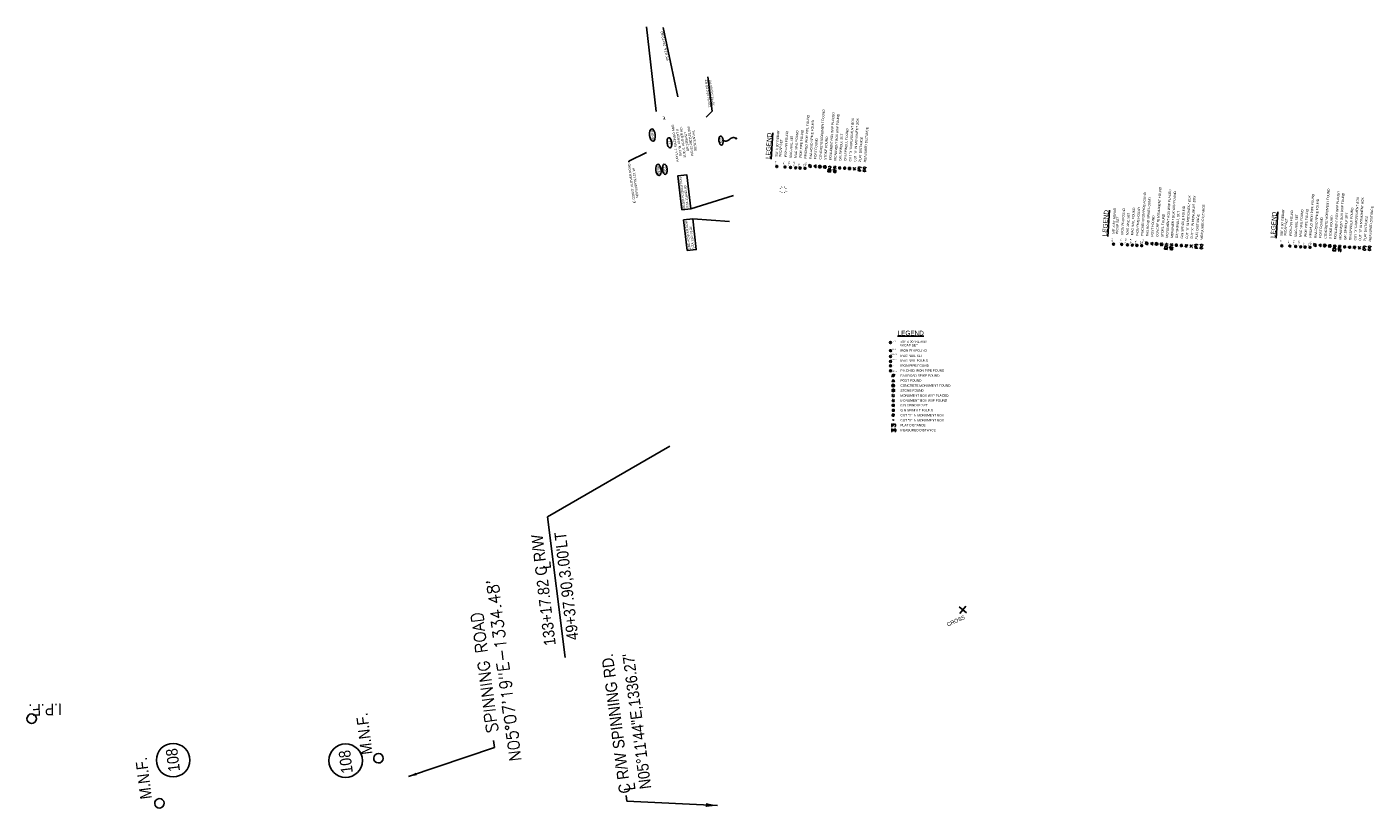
# Model space of a CAD drawing. Header units: feet. Extents: x -11 to 322919, y -12 to 577673.
# Tile 2 of 16: x 157833 to 159281, y 285628 to 286468. Entities that reach past the tile are written whole.
import ezdxf
from ezdxf.enums import TextEntityAlignment as Align

# ---------------------------------------------------------------- set-up
doc = ezdxf.new("R2010")
doc.units = ezdxf.units.FT
doc.header["$MEASUREMENT"] = 0
doc.linetypes.add('HIDDEN', pattern=[0.375, 0.25, -0.125])
doc.linetypes.add('HIDDEN4', pattern=[0.09375, 0.0625, -0.03125])
for name, color, linetype in [('LEGEND', 9, 'Continuous'), ('RW_P_Text-Boundary-001', 20, 'Continuous'), ('RW_P_Text-Boundary-002', 30, 'Continuous'), ('RW_P_Text-Parcel', 140, 'Continuous'), ('RW_P_Text-Parcel-001', 140, 'Continuous'), ('RW_X_Text-CLplat', 30, 'Continuous'), ('SC_Scratch12', 7, 'Continuous')]:
    doc.layers.add(name, color=color, linetype=linetype)
doc.styles.add('C1', font='simplex.shx')
doc.styles.add('COEC', font='SWISSCK.ttf')
doc.styles.add('LEROY', font='simplex')
doc.styles.add('ODOT', font='arialbd.ttf')
doc.styles.add('Slanted-Normal', font='font31.shx', dxfattribs={"height": 0.1})
doc.styles.get("Standard").update_dxf_attribs({"font": 'font31.shx'})
doc.styles.add('Style-font31', font='font31.shx')
doc.styles.add('Text - CenterTop 0.14 Italic', font='ariali.ttf', dxfattribs={"height": 0.14})
doc.dimstyles.new('COEC', dxfattribs={"dimscale": 13.9, "dimtxt": 0.18, "dimasz": 0.18, "dimexe": 0.18, "dimexo": 0.0625, "dimgap": 0.09, "dimtad": 1, "dimzin": 0, "dimdsep": 46, "dimtxsty": 'Standard', "dimcen": 0.09, "dimclrd": 256, "dimclre": 256, "dimclrt": 256, "dimaunit": 1, "dimadec": 4, "dimazin": 0, "dimtfac": 1, "dimtofl": 0, "dimtmove": 0, "dimatfit": 3, "dimfxl": 1, "dimtolj": 1, "dimtzin": 0, "dimlwd": -1, "dimlwe": -1, "dimarcsym": 0})

# ---------------------------------------------------------------- blocks, each defined once
blk = doc.blocks.new('306')
at = {"color": 0, "linetype": 'ByBlock'}
for p, q in [((0.041, 0.029), (0.088, 0.075)), ((-0.041, -0.029), (-0.088, -0.075))]:
    blk.add_line(p, q, dxfattribs=at)
blk.add_lwpolyline([(-0.025, -0.057), (0.025, -0.057), (0.058, 0), (0.025, 0.057), (-0.025, 0.057), (-0.058, 0)], close=True, dxfattribs=at)
blk = doc.blocks.new('307')
at = {"linetype": 'HIDDEN4'}
for p, q in [((-0.054, 0.054), (0.054, 0.054)), ((-0.054, -0.054), (-0.054, 0.054)), ((0.054, 0.054), (0.054, -0.054)), ((0.054, -0.054), (-0.054, -0.054))]:
    blk.add_line(p, q, dxfattribs=at)
at = {"color": 0, "linetype": 'HIDDEN4'}
for p, q in [((-0.034, 0.034), (0.034, -0.034)), ((0.034, 0.034), (-0.034, -0.034))]:
    blk.add_line(p, q, dxfattribs=at)
blk = doc.blocks.new('309')
at = {"color": 0, "linetype": 'HIDDEN4'}
for p, q in [((-0.034, 0.034), (0.034, -0.034)), ((0.034, 0.034), (-0.034, -0.034))]:
    blk.add_line(p, q, dxfattribs=at)
blk = doc.blocks.new('343')
at = {"color": 0, "linetype": 'ByBlock'}
for radius in [0.0879, 0.045]:
    blk.add_arc((0, 0), radius, 311.53396, 310.53396, dxfattribs=at)

msp = doc.modelspace()

# ---------------------------------------------------------------- hatches: boundary and pattern name
at = {"layer": 'LEGEND'}
h = msp.add_hatch(color=256, dxfattribs=at)
edge = h.paths.add_edge_path()
edge.add_arc((158764.7, 286071.7), 0.25, 0, 360)
at = {"layer": 'RW_P_Text-Boundary-001'}
h = msp.add_hatch(color=256, dxfattribs=at)
edge = h.paths.add_edge_path()
edge.add_arc((159239.3, 286232.1), 0.25, 86.277, 446.277)
at = {"layer": 'RW_P_Text-Boundary-002'}
h = msp.add_hatch(color=256, dxfattribs=at)
edge = h.paths.add_edge_path()
edge.add_arc((159058.4, 286233.9), 0.25, 86.277, 446.277)
at = {"layer": 'RW_P_Text-Parcel'}
h = msp.add_hatch(color=256, dxfattribs=at)
edge = h.paths.add_edge_path()
edge.add_arc((158696.5, 286317), 0.25, 86.277, 446.277)

# ---------------------------------------------------------------- linework, layer by layer
at = {"layer": 'LEGEND'}
for p, q in [((158764.7, 286061.1), (158763, 286061.1)), ((158764.7, 286061.1), (158763.5, 286062.3)), ((158764.7, 286061.1), (158763.5, 286059.9)), ((158764.7, 286061.1), (158764.7, 286062.8)), ((158764.7, 286061.1), (158765.9, 286062.3)), ((158764.7, 286061.1), (158766.4, 286061.1)), ((158764.7, 286061.1), (158764.7, 286059.4)), ((158764.7, 286061.1), (158765.9, 286059.9)), ((158764.1, 286055.8), (158763.1, 286055.8)), ((158764.3, 286056.2), (158763.5, 286057)), ((158764.3, 286055.3), (158763.5, 286054.6)), ((158764.7, 286056.4), (158764.7, 286057.5)), ((158764.7, 286055.1), (158764.7, 286054.1)), ((158765.2, 286056.2), (158765.9, 286057)), ((158765.2, 286055.3), (158765.9, 286054.6)), ((158765.4, 286055.8), (158766.4, 286055.8))]:
    msp.add_line(p, q, dxfattribs=at)
at = {"layer": 'LEGEND', "linetype": 'HIDDEN4'}
for p, q in [((158763.6, 286072.8), (158765.8, 286072.8)), ((158763.6, 286070.7), (158763.6, 286072.8)), ((158765.8, 286070.7), (158763.6, 286070.7)), ((158763.6, 286067.5), (158765.8, 286067.5)), ((158763.6, 286065.3), (158763.6, 286067.5)), ((158765.8, 286065.3), (158763.6, 286065.3)), ((158765.8, 286072.8), (158765.8, 286070.7)), ((158765.8, 286067.5), (158765.8, 286065.3))]:
    msp.add_line(p, q, dxfattribs=at)
at = {"layer": 'LEGEND', "const_width": 1.05}
for points in [[(158761.1, 286128.6, 1), (158762.2, 286128.6, 1)], [(158761.3, 286113.7, 1), (158762.3, 286113.7, 1)]]:
    msp.add_lwpolyline(points, format="xyb", close=True, dxfattribs=at)
at = {"layer": 'LEGEND'}
for points in [[(158764.7, 286089), (158763.4, 286086.7), (158766, 286086.7)], [(158763.8, 286077.1), (158763.3, 286076.3), (158764.2, 286076.3), (158764.7, 286075.5), (158765.2, 286076.3), (158766.1, 286076.3), (158765.6, 286077.1), (158766.1, 286077.9), (158765.2, 286077.9), (158764.7, 286078.7), (158764.2, 286077.9), (158763.3, 286077.9)]]:
    msp.add_lwpolyline(points, close=True, dxfattribs=at)
at = {"layer": 'LEGEND', "const_width": 0.649, "flags": 128}
msp.add_lwpolyline([(158764.4, 286061.1, 1), (158765.1, 286061.1, 1)], format="xyb", close=True, dxfattribs=at)
at = {"layer": 'LEGEND'}
for centre, radius in [((158761.7, 286128.6), 1.05), ((158761.8, 286113.7), 1.05), ((158764.7, 286077.1), 0.349), ((158764.7, 286066.4), 0.25), ((158764.7, 286055.8), 0.644)]:
    msp.add_circle(centre, radius, dxfattribs=at)
for centre, radius in [((158761.8, 286119.9), 1.02), ((158761.8, 286108.2), 1.02), ((158761.8, 286103.6), 1), ((158761.8, 286103.6), 0.441), ((158761.8, 286098.2), 1), ((158761.8, 286098.2), 0.441)]:
    msp.add_arc(centre, radius, 266.534, 265.534, dxfattribs=at)
at = {"layer": 'RW_P_Text-Boundary-001', "linetype": 'HIDDEN4'}
for p, q in [((159238.1, 286231.1), (159238.3, 286233.2)), ((159238.3, 286233.2), (159240.4, 286233.1)), ((159240.4, 286233.1), (159240.3, 286230.9)), ((159243.4, 286230.7), (159243.6, 286232.9)), ((159243.6, 286232.9), (159245.7, 286232.8)), ((159245.7, 286232.8), (159245.6, 286230.6)), ((159240.3, 286230.9), (159238.1, 286231.1)), ((159245.6, 286230.6), (159243.4, 286230.7))]:
    msp.add_line(p, q, dxfattribs=at)
at = {"layer": 'RW_P_Text-Boundary-001'}
for p, q in [((159249.9, 286231.4), (159248.8, 286232.7)), ((159249.9, 286231.4), (159250, 286233.1)), ((159249.9, 286231.4), (159251.2, 286232.5)), ((159255.3, 286231.7), (159255.3, 286232.7)), ((159242.9, 286226.7), (159245.9, 286229.4)), ((159249.9, 286231.4), (159248.2, 286231.5)), ((159249.9, 286231.4), (159248.6, 286230.3)), ((159249.9, 286231.4), (159249.8, 286229.7)), ((159249.9, 286231.4), (159251.6, 286231.3)), ((159249.9, 286231.4), (159251, 286230.2)), ((159254.6, 286231.1), (159253.5, 286231.2)), ((159254.7, 286230.6), (159254, 286230)), ((159254.8, 286231.6), (159254.1, 286232.3)), ((159255.2, 286230.4), (159255.1, 286229.4)), ((159255.6, 286230.6), (159256.3, 286229.8)), ((159255.7, 286231.5), (159256.5, 286232.2)), ((159255.9, 286231), (159256.9, 286231)), ((159264.4, 286229.1), (159267.3, 286231.7)), ((159267.1, 286228.9), (159264.6, 286231.8))]:
    msp.add_line(p, q, dxfattribs=at)
at = {"layer": 'RW_P_Text-Boundary-001', "linetype": 'Continuous'}
for p, q in [((159237.3, 286227.1), (159237.5, 286229.9)), ((159240.1, 286226.9), (159237.3, 286227.1)), ((159237.5, 286229.9), (159240.3, 286229.7)), ((159240.3, 286229.7), (159240.1, 286226.9))]:
    msp.add_line(p, q, dxfattribs=at)
at = {"layer": 'RW_P_Text-Boundary-001', "linetype": 'HIDDEN'}
for p, q in [((159242.9, 286226.7), (159243.1, 286229.6)), ((159245.7, 286226.5), (159242.9, 286226.7)), ((159243.1, 286229.6), (159245.9, 286229.4)), ((159245.9, 286229.4), (159245.7, 286226.5))]:
    msp.add_line(p, q, dxfattribs=at)
at = {"layer": 'RW_P_Text-Boundary-001', "const_width": 1.05}
for points in [[(159182.3, 286232.2, 1), (159182.4, 286233.3, 1)], [(159197.2, 286231.4, 1), (159197.3, 286232.4, 1)]]:
    msp.add_lwpolyline(points, format="xyb", close=True, dxfattribs=at)
at = {"layer": 'RW_P_Text-Boundary-001'}
for points in [[(159222.1, 286233.2), (159224.3, 286231.7), (159224.4, 286234.3)], [(159233.9, 286231.5), (159234.7, 286231), (159234.7, 286231.9), (159235.6, 286232.3), (159234.8, 286232.9), (159234.8, 286233.8), (159234, 286233.4), (159233.2, 286233.9), (159233.2, 286233), (159232.3, 286232.5), (159233.1, 286232), (159233.1, 286231.1)]]:
    msp.add_lwpolyline(points, close=True, dxfattribs=at)
at = {"layer": 'RW_P_Text-Boundary-001', "const_width": 0.649, "flags": 128}
msp.add_lwpolyline([(159249.9, 286231.1, 1), (159249.9, 286231.7, 1)], format="xyb", close=True, dxfattribs=at)
at = {"layer": 'RW_P_Text-Boundary-001'}
for centre, radius in [((159182.3, 286232.7), 1.05), ((159197.3, 286231.9), 1.05), ((159234, 286232.4), 0.349), ((159244.6, 286231.8), 0.25), ((159255.2, 286231.1), 0.644)]:
    msp.add_circle(centre, radius, dxfattribs=at)
for centre, radius in [((159191.1, 286232.3), 1.02), ((159202.7, 286231.5), 1.02), ((159207.4, 286231.2), 1.1), ((159207.4, 286231.2), 0.485), ((159212.7, 286230.9), 1), ((159212.7, 286230.9), 0.441)]:
    msp.add_arc(centre, radius, 352.811, 351.811, dxfattribs=at)
at = {"layer": 'RW_P_Text-Boundary-002', "linetype": 'HIDDEN4'}
for p, q in [((159057.3, 286232.9), (159057.4, 286235)), ((159059.4, 286232.7), (159057.3, 286232.9)), ((159057.4, 286235), (159059.6, 286234.9)), ((159059.6, 286234.9), (159059.4, 286232.7)), ((159062.6, 286232.6), (159062.7, 286234.7)), ((159064.8, 286232.4), (159062.6, 286232.6)), ((159062.7, 286234.7), (159064.9, 286234.6)), ((159064.9, 286234.6), (159064.8, 286232.4))]:
    msp.add_line(p, q, dxfattribs=at)
at = {"layer": 'RW_P_Text-Boundary-002'}
for p, q in [((159069.1, 286233.2), (159067.4, 286233.3)), ((159069.1, 286233.2), (159067.8, 286232.1)), ((159069.1, 286233.2), (159067.9, 286234.5)), ((159069.1, 286233.2), (159068.9, 286231.6)), ((159069.1, 286233.2), (159069.2, 286234.9)), ((159069.1, 286233.2), (159070.3, 286234.3)), ((159069.1, 286233.2), (159070.7, 286233.1)), ((159069.1, 286233.2), (159070.2, 286232)), ((159073.7, 286232.9), (159072.7, 286233)), ((159073.9, 286233.4), (159073.3, 286234.1)), ((159074.4, 286233.5), (159074.5, 286234.6)), ((159074.9, 286233.3), (159075.6, 286234)), ((159075, 286232.8), (159076, 286232.8)), ((159083.5, 286230.9), (159086.5, 286233.5)), ((159086.3, 286230.7), (159083.7, 286233.7)), ((159062, 286228.5), (159065.1, 286231.2)), ((159073.9, 286232.5), (159073.1, 286231.8)), ((159074.3, 286232.2), (159074.3, 286231.2)), ((159074.8, 286232.4), (159075.5, 286231.6))]:
    msp.add_line(p, q, dxfattribs=at)
at = {"layer": 'RW_P_Text-Boundary-002', "linetype": 'Continuous'}
for p, q in [((159056.4, 286228.9), (159056.6, 286231.7)), ((159059.3, 286228.7), (159056.4, 286228.9)), ((159056.6, 286231.7), (159059.5, 286231.6)), ((159059.5, 286231.6), (159059.3, 286228.7))]:
    msp.add_line(p, q, dxfattribs=at)
at = {"layer": 'RW_P_Text-Boundary-002', "linetype": 'HIDDEN'}
for p, q in [((159062, 286228.5), (159062.2, 286231.4)), ((159064.9, 286228.4), (159062, 286228.5)), ((159062.2, 286231.4), (159065.1, 286231.2)), ((159065.1, 286231.2), (159064.9, 286228.4))]:
    msp.add_line(p, q, dxfattribs=at)
at = {"layer": 'RW_P_Text-Boundary-002', "const_width": 1.05}
for points in [[(159001.4, 286234, 1), (159001.5, 286235.1, 1)], [(159016.4, 286233.2, 1), (159016.4, 286234.2, 1)]]:
    msp.add_lwpolyline(points, format="xyb", close=True, dxfattribs=at)
at = {"layer": 'RW_P_Text-Boundary-002'}
for points in [[(159041.3, 286235), (159043.4, 286233.5), (159043.6, 286236.1)], [(159053, 286233.3), (159053.8, 286232.8), (159053.9, 286233.7), (159054.7, 286234.1), (159053.9, 286234.7), (159054, 286235.6), (159053.2, 286235.2), (159052.4, 286235.7), (159052.3, 286234.8), (159051.5, 286234.4), (159052.3, 286233.8), (159052.2, 286232.9)]]:
    msp.add_lwpolyline(points, close=True, dxfattribs=at)
at = {"layer": 'RW_P_Text-Boundary-002', "const_width": 0.649, "flags": 128}
msp.add_lwpolyline([(159069, 286232.9, 1), (159069.1, 286233.6, 1)], format="xyb", close=True, dxfattribs=at)
at = {"layer": 'RW_P_Text-Boundary-002'}
for centre, radius in [((159001.5, 286234.5), 1.05), ((159016.4, 286233.7), 1.05), ((159053.1, 286234.3), 0.349), ((159063.7, 286233.6), 0.25), ((159074.4, 286232.9), 0.644)]:
    msp.add_circle(centre, radius, dxfattribs=at)
for centre, radius in [((159010.2, 286234.1), 1.02), ((159021.8, 286233.3), 1.02), ((159026.6, 286233), 1.1), ((159026.6, 286233), 0.485), ((159031.8, 286232.8), 1), ((159031.8, 286232.8), 0.441)]:
    msp.add_arc(centre, radius, 352.811, 351.811, dxfattribs=at)
at = {"layer": 'RW_P_Text-Parcel'}
for p, q in [((158499.4, 286467.9), (158510, 286376.8)), ((158517.3, 286467.1), (158533.1, 286392.9)), ((158565.5, 286414.3), (158570.2, 286377.5)), ((158570.2, 286377.5), (158563.5, 286371)), ((158700.1, 286311.6), (158703.1, 286314.3)), ((158707.1, 286316.3), (158705.4, 286316.4)), ((158707.1, 286316.3), (158705.8, 286315.2)), ((158707.1, 286316.3), (158706, 286317.6)), ((158707.1, 286316.3), (158707, 286314.7)), ((158707.1, 286316.3), (158707.2, 286318)), ((158707.1, 286316.3), (158708.4, 286317.4)), ((158707.1, 286316.3), (158708.8, 286316.2)), ((158707.1, 286316.3), (158708.2, 286315.1)), ((158711.8, 286316), (158710.7, 286316.1)), ((158711.9, 286315.6), (158711.2, 286314.9)), ((158712, 286316.5), (158711.3, 286317.3)), ((158712.4, 286315.4), (158712.3, 286314.3)), ((158712.5, 286316.6), (158712.5, 286317.7)), ((158712.8, 286315.5), (158713.5, 286314.7)), ((158712.9, 286316.4), (158713.7, 286317.1)), ((158713.1, 286316), (158714.1, 286315.9)), ((158721.6, 286314), (158724.5, 286316.6)), ((158724.3, 286313.9), (158721.8, 286316.8)), ((158547.1, 286272.5), (158593, 286286.5)), ((158549.1, 286261.5), (158588.8, 286258.7))]:
    msp.add_line(p, q, dxfattribs=at)
at = {"layer": 'RW_P_Text-Parcel', "linetype": 'Continuous'}
for p, q in [((158694.5, 286312), (158694.7, 286314.9)), ((158697.3, 286311.8), (158694.5, 286312)), ((158694.7, 286314.9), (158697.5, 286314.7)), ((158697.5, 286314.7), (158697.3, 286311.8))]:
    msp.add_line(p, q, dxfattribs=at)
at = {"layer": 'RW_P_Text-Parcel', "linetype": 'HIDDEN4'}
for p, q in [((158695.3, 286316), (158695.5, 286318.2)), ((158697.5, 286315.8), (158695.3, 286316)), ((158695.5, 286318.2), (158697.6, 286318)), ((158697.6, 286318), (158697.5, 286315.8)), ((158700.6, 286315.7), (158700.8, 286317.8)), ((158702.8, 286315.5), (158700.6, 286315.7)), ((158700.8, 286317.8), (158702.9, 286317.7)), ((158702.9, 286317.7), (158702.8, 286315.5))]:
    msp.add_line(p, q, dxfattribs=at)
at = {"layer": 'RW_P_Text-Parcel', "linetype": 'HIDDEN'}
for p, q in [((158700.1, 286311.6), (158700.3, 286314.5)), ((158702.9, 286311.5), (158700.1, 286311.6)), ((158700.3, 286314.5), (158703.1, 286314.3)), ((158703.1, 286314.3), (158702.9, 286311.5))]:
    msp.add_line(p, q, dxfattribs=at)
at = {"layer": 'RW_P_Text-Parcel'}
for centre, radius in [((158648.3, 286317.3), 1.02), ((158659.9, 286316.4), 1.02), ((158664.6, 286316.1), 1.1), ((158664.6, 286316.1), 0.485), ((158669.9, 286315.9), 1), ((158669.9, 286315.9), 0.441)]:
    msp.add_arc(centre, radius, 352.811, 351.811, dxfattribs=at)
at = {"layer": 'RW_P_Text-Parcel-001'}
for points, const_width in [([(158595.7, 286348.4, 1), (158595.9, 286347.9, 1)], 0.525), ([(158639.5, 286317.1, 1), (158639.6, 286318.2, 1)], 1.05), ([(158654.4, 286316.3, 1), (158654.5, 286317.3, 1)], 1.05)]:
    msp.add_lwpolyline(points, format="xyb", close=True, dxfattribs=dict(at, const_width=const_width))
for points in [[(158537.3, 286271.3), (158533, 286307.8), (158542.8, 286308.9), (158547.1, 286272.5)], [(158679.3, 286318.1), (158681.5, 286316.7), (158681.6, 286319.3)], [(158691.1, 286316.4), (158691.9, 286315.9), (158691.9, 286316.8), (158692.8, 286317.3), (158692, 286317.8), (158692, 286318.7), (158691.2, 286318.3), (158690.4, 286318.8), (158690.4, 286317.9), (158689.5, 286317.5), (158690.3, 286317), (158690.2, 286316)], [(158543.2, 286227.4), (158539.3, 286260.4), (158549.1, 286261.5), (158553, 286228.6)]]:
    msp.add_lwpolyline(points, close=True, dxfattribs=at)
at = {"layer": 'RW_P_Text-Parcel-001', "const_width": 0.649, "flags": 128}
msp.add_lwpolyline([(158707.1, 286316, 1), (158707.1, 286316.7, 1)], format="xyb", close=True, dxfattribs=at)
at = {"layer": 'RW_P_Text-Parcel-001'}
for points in [[(158642, 286294.3, 0, 0.749, 0), (158644.2, 286294.3, 0, 0, -0.2615), (158645.8, 286293.5, 0, 0, 0.949202)], [(158642, 286291.4, 0, 0.749, 0), (158644.2, 286291.3, 0, 0, 0.2615), (158645.8, 286292.2, 0, 0, -0.949202)], [(158645, 286297.4, 0, 0.749, 0), (158645.1, 286295.1, 0, 0, 0.2615), (158646, 286293.6, 0, 0, -0.949202)], [(158645.1, 286288.3, 0, 0.749, 0), (158645.1, 286290.5, 0, 0, -0.2615), (158646, 286292.1, 0, 0, 0.949202)], [(158648, 286297.4, 0, 0.749, 0), (158648, 286295.1, 0, 0, -0.2615), (158647.1, 286293.6, 0, 0, 0.949202)], [(158648, 286288.3, 0, 0.749, 0), (158648, 286290.5, 0, 0, 0.2615), (158647.1, 286292.1, 0, 0, -0.949202)], [(158651.1, 286294.4, 0, 0.749, 0), (158648.8, 286294.3, 0, 0, 0.2615), (158647.3, 286293.4, 0, 0, -0.949202)], [(158651.1, 286291.3, 0, 0.749, 0), (158648.8, 286291.4, 0, 0, -0.2615), (158647.3, 286292.3, 0, 0, 0.949202)]]:
    msp.add_lwpolyline(points, format="xyseb", dxfattribs=at)
for centre, radius in [((158595.8, 286348.1), 0.525), ((158639.5, 286317.7), 1.05), ((158654.4, 286316.8), 1.05), ((158691.1, 286317.4), 0.349), ((158701.8, 286316.7), 0.25), ((158712.4, 286316), 0.644)]:
    msp.add_circle(centre, radius, dxfattribs=at)
for centre, major_axis in [((158505.8, 286351.6), (-0.7, 6.7)), ((158524.1, 286343.3), (-0.71, 5.52)), ((158579.6, 286345.7), (-0.64, 4.93)), ((158512.3, 286314.1), (-0.63, 6.09)), ((158519.2, 286314.9), (-0.58, 5.53))]:
    msp.add_ellipse(centre, major_axis=major_axis, ratio=0.4567, dxfattribs=at)
msp.add_open_spline([(158595.8, 286348.1), (158595.4, 286348.3), (158594.3, 286348.8), (158592.5, 286349.1), (158590.4, 286348.4), (158588.5, 286346.8), (158586.6, 286345.2), (158584, 286344.6), (158582.7, 286345.5), (158582.1, 286345.9), (158582, 286345.9), (158581.9, 286346), (158581.9, 286346)], degree=3, knots=[0, 0, 0, 0, 1.348161, 3.438574, 5.447531, 7.904217, 10.646958, 12.998967, 15.177772, 15.177772, 15.177772, 15.389694, 15.389694, 15.389694, 15.389694], dxfattribs=at)
at = {"layer": 'RW_X_Text-CLplat'}
for p, q in [((158524.4, 286017.1), (158393.2, 285941.2)), ((158393.2, 285941.2), (158411.9, 285790)), ((158839.6, 285841.3, 997.1), (158835.7, 285844.6, 997.1)), ((158839.6, 285841.3, 997.1), (158842.8, 285845.2, 997.1)), ((158839.6, 285841.3, 997.1), (158836.3, 285837.5, 997.1)), ((158839.6, 285841.3, 997.1), (158843.4, 285838.1, 997.1))]:
    msp.add_line(p, q, dxfattribs=at)
for centre in [(157990.6, 285679.7), (158176, 285679.2)]:
    msp.add_circle(centre, 18, dxfattribs=at)
for centre, start, end in [((157838.5, 285724.3), 88.1057, 87.1057), ((158211.3, 285681.8), 358.1057, 357.1057), ((157975.9, 285633.3), 3.6173, 2.6173)]:
    msp.add_arc(centre, 5.1, start, end, dxfattribs=at)
at = {"layer": 'SC_Scratch12'}
msp.add_line((158694.5, 286312), (158697.5, 286314.7), dxfattribs=at)

# ---------------------------------------------------------------- block references
at = {"layer": 'LEGEND'}
for name, p, xscale, yscale, zscale in [('306', (158764.7, 286093.1), 20, 20, 20), ('343', (158764.7, 286082.4), 15.3, 15.3, 15.3), ('307', (158764.7, 286050.4), 20, 20, 20), ('309', (158764.7, 286045.1), 20, 20, 20)]:
    msp.add_blockref(name, p, dxfattribs=dict(at, xscale=xscale, yscale=yscale, zscale=zscale))
at = {"layer": 'RW_P_Text-Boundary-001', "rotation": 86.27702816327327}
for name, p, xscale, yscale, zscale in [('306', (159218, 286233.5), 20, 20, 20), ('343', (159228.6, 286232.8), 15.9375, 15.9375, 15.9375), ('307', (159260.5, 286230.7), 20, 20, 20), ('309', (159265.9, 286230.4), 40.00000000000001, 40.00000000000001, 40.00000000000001)]:
    msp.add_blockref(name, p, dxfattribs=dict(at, xscale=xscale, yscale=yscale, zscale=zscale))
at = {"layer": 'RW_P_Text-Boundary-002', "rotation": 86.27702816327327}
for name, p, xscale, yscale, zscale in [('306', (159037.2, 286235.3), 20, 20, 20), ('343', (159047.8, 286234.6), 15.9375, 15.9375, 15.9375), ('307', (159079.7, 286232.5), 20, 20, 20), ('309', (159085, 286232.2), 40.00000000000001, 40.00000000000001, 40.00000000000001)]:
    msp.add_blockref(name, p, dxfattribs=dict(at, xscale=xscale, yscale=yscale, zscale=zscale))
at = {"layer": 'RW_P_Text-Parcel', "rotation": 86.27702816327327}
for name, p, xscale, yscale, zscale in [('306', (158675.2, 286318.4), 20, 20, 20), ('343', (158685.8, 286317.7), 15.9375, 15.9375, 15.9375), ('307', (158717.7, 286315.7), 20, 20, 20), ('309', (158723, 286315.3), 40.00000000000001, 40.00000000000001, 40.00000000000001)]:
    msp.add_blockref(name, p, dxfattribs=dict(at, xscale=xscale, yscale=yscale, zscale=zscale))

# ---------------------------------------------------------------- texts
at = {"layer": 'LEGEND', "style": 'COEC'}
msp.add_text('%%ULEGEND', height=5, dxfattribs=at).set_placement((158783.5, 286136.3), align=Align.CENTER)
at = {"layer": 'LEGEND'}
for s, height, p in [('I.P.S.', 1.4, (158763.5, 286129.4)), ('I.P.F.', 1.4, (158763.7, 286120.7)), ('5/8" X 30" REBAR', 2.5, (158772.3, 286128.3)), ('W/CAP SET', 2.5, (158772.3, 286124.5)), ('IRON PIN FOUND', 2.5, (158772.3, 286118.8)), ('M.N.S.', 1.4, (158763, 286115.2)), ('M.N.F.', 1.4, (158763, 286109.7)), ('P.F.', 1.4, (158763.4, 286104.2)), ('MAG NAIL SET', 2.5, (158772.4, 286113.2)), ('MAG NAIL FOUND', 2.5, (158772.4, 286107.9)), ('IRON PIPE FOUND', 2.5, (158772.4, 286102.6)), ('P.F.', 1.4, (158763.4, 286098.9)), ('PINCHED IRON PIPE FOUND', 2.5, (158772.4, 286097.3)), ('RAILROAD SPIKE FOUND', 2.5, (158772.4, 286091.8)), ('POST FOUND', 2.5, (158772.4, 286086.6)), ('CONCRETE MONUMENT FOUND', 2.5, (158772.4, 286081.1)), ('STONE FOUND', 2.5, (158772.4, 286075.8)), ('GIN SPINDLE SET', 2.5, (158772.2, 286059.9)), ('MONUMENT BOX W/IP PLACED', 2.5, (158772.3, 286070.4)), ('MONUMENT BOX W/IP FOUND', 2.5, (158772.4, 286065.1)), ('GIN SPINDLE FOUND', 2.5, (158772.4, 286054.5)), ('CUT "X" IN MONUMENT BOX', 2.5, (158772.4, 286049.2)), ('CUT "X" IN MONUMENT BOX', 2.5, (158772.4, 286043.8)), ('PLAT DISTANCE', 2.5, (158772.4, 286038.6)), ('MEASURED DISTANCE', 2.5, (158772.4, 286033.2))]:
    msp.add_text(s, height=height, dxfattribs=at).set_placement(p)
at = {"layer": 'LEGEND', "width": 0.5}
msp.add_text('PINCHED', height=1.4, dxfattribs=at).set_placement((158763.4, 286097))
at = {"layer": 'LEGEND', "style": 'LEROY'}
for s, p in [('(P)', (158762.3, 286038.6)), ('(M)', (158762.3, 286033.2))]:
    msp.add_text(s, height=2.5, dxfattribs=at).set_placement(p)
at = {"layer": 'RW_P_Text-Boundary-001'}
for s, height, p in [('CONCRETE MONUMENT FOUND', 2.5, (159230.4, 286240.3)), ('PINCHED IRON PIPE FOUND', 2.5, (159214.3, 286241.4)), ('RAILROAD SPIKE FOUND', 2.5, (159219.8, 286241)), ('MONUMENT BOX W/IP PLACED', 2.5, (159241.1, 286239.6)), ('MONUMENT BOX W/IP FOUND', 2.5, (159246.4, 286239.3)), ('CUT "X" IN MONUMENT BOX', 2.5, (159262.3, 286238.3)), ('CUT "X" IN MONUMENT BOX', 2.5, (159267.6, 286237.9)), ('5/8" X 30" REBAR', 2.5, (159183.4, 286243.4)), ('IRON PIN FOUND', 2.5, (159192.8, 286242.7)), ('MAG NAIL SET', 2.5, (159198.4, 286242.4)), ('MAG NAIL FOUND', 2.5, (159203.7, 286242.1)), ('IRON PIPE FOUND', 2.5, (159209, 286241.7)), ('POST FOUND', 2.5, (159225, 286240.7)), ('STONE FOUND', 2.5, (159235.7, 286240)), ('GIN SPINDLE SET', 2.5, (159251.6, 286238.8)), ('GIN SPINDLE FOUND', 2.5, (159257, 286238.6)), ('PLAT DISTANCE', 2.5, (159272.9, 286237.6)), ('MEASURED DISTANCE', 2.5, (159278.3, 286237.2)), ('W/CAP SET', 2.5, (159187.2, 286243.1)), ('I.P.S.', 1.4, (159181.7, 286234.6)), ('I.P.F.', 1.4, (159190.4, 286234.2)), ('M.N.S.', 1.4, (159195.8, 286233.2)), ('M.N.F.', 1.4, (159201.3, 286232.8)), ('P.F.', 1.4, (159206.8, 286232.9)), ('P.F.', 1.4, (159212.1, 286232.6)), ('M', 1.73, (159245.1, 286227.2))]:
    msp.add_text(s, height=height, rotation=86.277, dxfattribs=at).set_placement(p)
at = {"layer": 'RW_P_Text-Boundary-001', "style": 'COEC'}
msp.add_text('%%ULEGEND', height=5, rotation=86.277, dxfattribs=at).set_placement((159176.1, 286255), align=Align.CENTER)
at = {"layer": 'RW_P_Text-Boundary-001', "width": 0.5}
msp.add_text('PINCHED', height=1.4, rotation=86.277, dxfattribs=at).set_placement((159214, 286232.5))
at = {"layer": 'RW_P_Text-Boundary-001'}
for s, height, style, p in [('M', 1.83, 'ODOT', (159239.6, 286227.4)), ('(P)', 2.5, 'LEROY', (159272.2, 286227.5)), ('(M)', 2.5, 'LEROY', (159277.6, 286227.2))]:
    msp.add_text(s, height=height, rotation=86.277, dxfattribs=dict(at, style=style)).set_placement(p)
at = {"layer": 'RW_P_Text-Boundary-002'}
for s, height, p in [('CONCRETE MONUMENT FOUND', 2.5, (159049.6, 286242.2)), ('PINCHED IRON PIPE FOUND', 2.5, (159033.5, 286243.2)), ('RAILROAD SPIKE FOUND', 2.5, (159038.9, 286242.8)), ('MONUMENT BOX W/IP PLACED', 2.5, (159060.2, 286241.4)), ('MONUMENT BOX W/IP FOUND', 2.5, (159065.5, 286241.1)), ('CUT "X" IN MONUMENT BOX', 2.5, (159081.5, 286240.1)), ('CUT "X" IN MONUMENT BOX', 2.5, (159086.8, 286239.8)), ('5/8" X 30" REBAR', 2.5, (159002.5, 286245.2)), ('W/CAP SET', 2.5, (159006.3, 286244.9)), ('IRON PIN FOUND', 2.5, (159012, 286244.5)), ('MAG NAIL SET', 2.5, (159017.5, 286244.2)), ('MAG NAIL FOUND', 2.5, (159022.8, 286243.9)), ('IRON PIPE FOUND', 2.5, (159028.2, 286243.5)), ('POST FOUND', 2.5, (159044.1, 286242.5)), ('STONE FOUND', 2.5, (159054.9, 286241.8)), ('GIN SPINDLE SET', 2.5, (159070.7, 286240.6)), ('GIN SPINDLE FOUND', 2.5, (159076.2, 286240.4)), ('PLAT DISTANCE', 2.5, (159092, 286239.4)), ('MEASURED DISTANCE', 2.5, (159097.4, 286239.1)), ('I.P.S.', 1.4, (159000.8, 286236.5)), ('I.P.F.', 1.4, (159009.6, 286236.1)), ('M.N.S.', 1.4, (159014.9, 286235)), ('M.N.F.', 1.4, (159020.4, 286234.7)), ('P.F.', 1.4, (159026, 286234.7)), ('P.F.', 1.4, (159031.3, 286234.4)), ('M', 1.73, (159064.3, 286229))]:
    msp.add_text(s, height=height, rotation=86.277, dxfattribs=at).set_placement(p)
at = {"layer": 'RW_P_Text-Boundary-002', "style": 'COEC'}
msp.add_text('%%ULEGEND', height=5, rotation=86.277, dxfattribs=at).set_placement((158995.3, 286256.8), align=Align.CENTER)
at = {"layer": 'RW_P_Text-Boundary-002', "width": 0.5}
msp.add_text('PINCHED', height=1.4, rotation=86.277, dxfattribs=at).set_placement((159033.2, 286234.3))
at = {"layer": 'RW_P_Text-Boundary-002'}
for s, height, style, p in [('(P)', 2.5, 'LEROY', (159091.4, 286229.4)), ('(M)', 2.5, 'LEROY', (159096.8, 286229)), ('M', 1.83, 'ODOT', (159058.8, 286229.2))]:
    msp.add_text(s, height=height, rotation=86.277, dxfattribs=dict(at, style=style)).set_placement(p)
at = {"layer": 'RW_P_Text-Parcel', "char_height": 2.5, "attachment_point": 2, "style": 'Style-font31'}
for s, width, insert, rotation in [('KAYLA J. MAZINGO AND RAY W. KNIGHT II\\P1100 S. KUTHER RD.\\POR 2289-627\\PPID 02-2603101.003\\PRESIDENTIAL\\P', 41.567, (158529, 286342.8), 97.3818), ('C CONST. KUTHER ROAD\\PN00%%D00\'09"W,127.19\'', 46.065, (158482.2, 286299.7), 97.3818), ('L', 46.065, (158485.7, 286279.3), 97.0834)]:
    msp.add_mtext_dynamic_manual_height_columns(s, width=width, gutter_width=50, heights=[27.3], dxfattribs=dict(at, insert=insert, rotation=rotation))
at = {"layer": 'RW_P_Text-Parcel-001'}
for s, height, rotation, style, p in [('PT STA. 24+72.60', 2.8, 102.0775, 'Slanted-Normal', (158520.5, 286447.7)), ("133+91.63,0.00' RT", 2.5, 97.3818, 'Slanted-Normal', (158566.7, 286396.4)), ('10T', 2.5, 97.3818, 'Text - CenterTop 0.14 Italic', (158580.9, 286346)), ('%%ULEGEND', 5, 86.277, 'COEC', (158633.3, 286339.9)), ('11', 2.8, 97.3818, 'Text - CenterTop 0.14 Italic', (158525.5, 286343.4)), ('55SH', 2.8, 97.3818, 'Text - CenterTop 0.14 Italic', (158513.8, 286314)), ('55T', 2.8, 97.3818, 'Text - CenterTop 0.14 Italic', (158520.7, 286314.8))]:
    msp.add_text(s, height=height, rotation=rotation, dxfattribs=dict(at, style=style)).set_placement(p, align=Align.CENTER)
for s, height, style, width, p in [("35+91.22,0.00' RT", 2.5, 'Slanted-Normal', 0.95, (158570.8, 286397.6)), ('16-SH1', 2.6, 'Text - CenterTop 0.14 Italic', 0.9, (158507.1, 286351.6))]:
    msp.add_text(s, height=height, rotation=97.3818, dxfattribs=dict(at, style=style, width=width)).set_placement(p, align=Align.CENTER)
for s, height, rotation, style, p in [('L', 2.8, 186.7178, 'Style-font31', (158518.9, 286371.6)), ('P', 2.8, 186.7178, 'Style-font31', (158519.6, 286371)), ('M', 1.83, 86.277, 'ODOT', (158696.8, 286312.3)), ('(P)', 2.5, 86.277, 'LEROY', (158729.4, 286312.5)), ('(M)', 2.5, 86.277, 'LEROY', (158734.8, 286312.1)), ('STA 118+92.00', 2.5, 96.7178, 'Style-font31', (158545, 286273.6)), ('END ACQUISITION', 2.5, 96.7178, 'Style-font31', (158546.9, 286228.9)), ('STA 132+70.00', 2.5, 96.7178, 'Style-font31', (158550.9, 286229.7))]:
    msp.add_text(s, height=height, rotation=rotation, dxfattribs=dict(at, style=style)).set_placement(p)
for s, height, p in [('PINCHED IRON PIPE FOUND', 2.5, (158671.5, 286326.3)), ('RAILROAD SPIKE FOUND', 2.5, (158677, 286325.9)), ('CONCRETE MONUMENT FOUND', 2.5, (158687.6, 286325.3)), ('MONUMENT BOX W/IP PLACED', 2.5, (158698.3, 286324.5)), ('MONUMENT BOX W/IP FOUND', 2.5, (158703.6, 286324.2)), ('CUT "X" IN MONUMENT BOX', 2.5, (158719.5, 286323.2)), ('CUT "X" IN MONUMENT BOX', 2.5, (158724.8, 286322.9)), ('5/8" X 30" REBAR', 2.5, (158640.5, 286328.3)), ('IRON PIN FOUND', 2.5, (158650, 286327.6)), ('MAG NAIL SET', 2.5, (158655.6, 286327.3)), ('MAG NAIL FOUND', 2.5, (158660.9, 286327)), ('IRON PIPE FOUND', 2.5, (158666.2, 286326.6)), ('STONE FOUND', 2.5, (158692.9, 286324.9)), ('GIN SPINDLE SET', 2.5, (158708.8, 286323.7)), ('GIN SPINDLE FOUND', 2.5, (158714.2, 286323.6)), ('MEASURED DISTANCE', 2.5, (158735.5, 286322.2)), ('W/CAP SET', 2.5, (158644.4, 286328.1)), ('POST FOUND', 2.5, (158682.1, 286325.6)), ('PLAT DISTANCE', 2.5, (158730.1, 286322.5)), ('I.P.S.', 1.4, (158638.9, 286319.6)), ('I.P.F.', 1.4, (158647.6, 286319.2)), ('M.N.S.', 1.4, (158653, 286318.1)), ('M.N.F.', 1.4, (158658.5, 286317.8)), ('P.F.', 1.4, (158664, 286317.9)), ('P.F.', 1.4, (158669.3, 286317.5)), ('M', 1.73, (158702.3, 286312.1))]:
    msp.add_text(s, height=height, rotation=86.277, dxfattribs=at).set_placement(p)
at = {"layer": 'RW_P_Text-Parcel-001', "width": 0.5}
msp.add_text('PINCHED', height=1.4, rotation=86.277, dxfattribs=at).set_placement((158671.2, 286317.4))
at = {"layer": 'RW_P_Text-Parcel-001', "style": 'Style-font31', "width": 0.9}
msp.add_text('BEGIN ACQUISITION', height=2.5, rotation=96.7178, dxfattribs=at).set_placement((158541, 286272.8))
at = {"layer": 'RW_X_Text-CLplat', "style": 'Style-font31', "width": 0.9}
for s, rotation, p in [('133+17.82 C R/W', 96.7697, (158394.9, 285863.2)), ("49+37.90,3.00'LT", 96.7697, (158419.6, 285867.6)), ('L', 96.7697, (158396.6, 285889.7)), ('108', 97.0833, (158182.3, 285678.7))]:
    msp.add_text(s, height=12.5, rotation=rotation, dxfattribs=at).set_placement(p, align=Align.CENTER)
at = {"layer": 'RW_X_Text-CLplat'}
msp.add_text('CROSS', height=4.2, rotation=24.3465, dxfattribs=at).set_placement((158823.5, 285823.3, 997.1))
at = {"layer": 'RW_X_Text-CLplat', "style": 'Style-font31', "width": 0.9}
for s, p in [('C R/W SPINNING RD.', (158482.6, 285644.7)), ('N05°11\'44"E,1336.27\'', (158504.7, 285649.5)), ('L', (158487.8, 285647.7))]:
    msp.add_text(s, height=12.5, rotation=97.3697, dxfattribs=at).set_placement(p)
at = {"layer": 'RW_X_Text-CLplat', "width": 0.9}
for s, rotation, p in [('I.P.F.', 181.5717, (157870.9, 285740.7)), ('M.N.F.', 97.0833, (158205, 285686.5)), ('M.N.F.', 97.0833, (157967.8, 285638.6))]:
    msp.add_text(s, height=12.5, rotation=rotation, dxfattribs=at).set_placement(p)
msp.add_text('108', height=12.5, rotation=97.0833, dxfattribs=at).set_placement((157996.5, 285680.6), align=Align.CENTER)
at = {"layer": 'RW_X_Text-CLplat', "char_height": 12.6, "attachment_point": 5, "rotation": 97.4671, "style": 'C1'}
for s, insert in [('N05%%D07\'19"E-1334.48\'                    ', (158346, 285776.4)), ('SPINNING ROAD                            ', (158325.4, 285774.1))]:
    msp.add_mtext_dynamic_manual_height_columns(s, width=199.268, gutter_width=45, heights=[0], dxfattribs=dict(at, insert=insert))

# ---------------------------------------------------------------- leaders
at = {"layer": 'RW_P_Text-Parcel'}
msp.add_leader([(158499.4, 286332.8), (158480.5, 286323.5), (158480.6, 286322.6)], dimstyle='COEC', override={"dimscale": 13.9, "dimgap": 0.09, "dimtad": 0}, dxfattribs=at)
at = {"layer": 'RW_X_Text-CLplat'}
for points, override in [([(158243.6, 285662), (158336.1, 285693.2), (158335.1, 285700.9)], {"dimscale": 50, "dimgap": 0.09, "dimtad": 0}), ([(158575.8, 285630.9), (158478.4, 285635.6), (158477.7, 285641.6)], {"dimscale": 70, "dimgap": 0.09, "dimtad": 0})]:
    msp.add_leader(points, dimstyle='COEC', override=override, dxfattribs=at)

doc.saveas('drawing.dxf')
